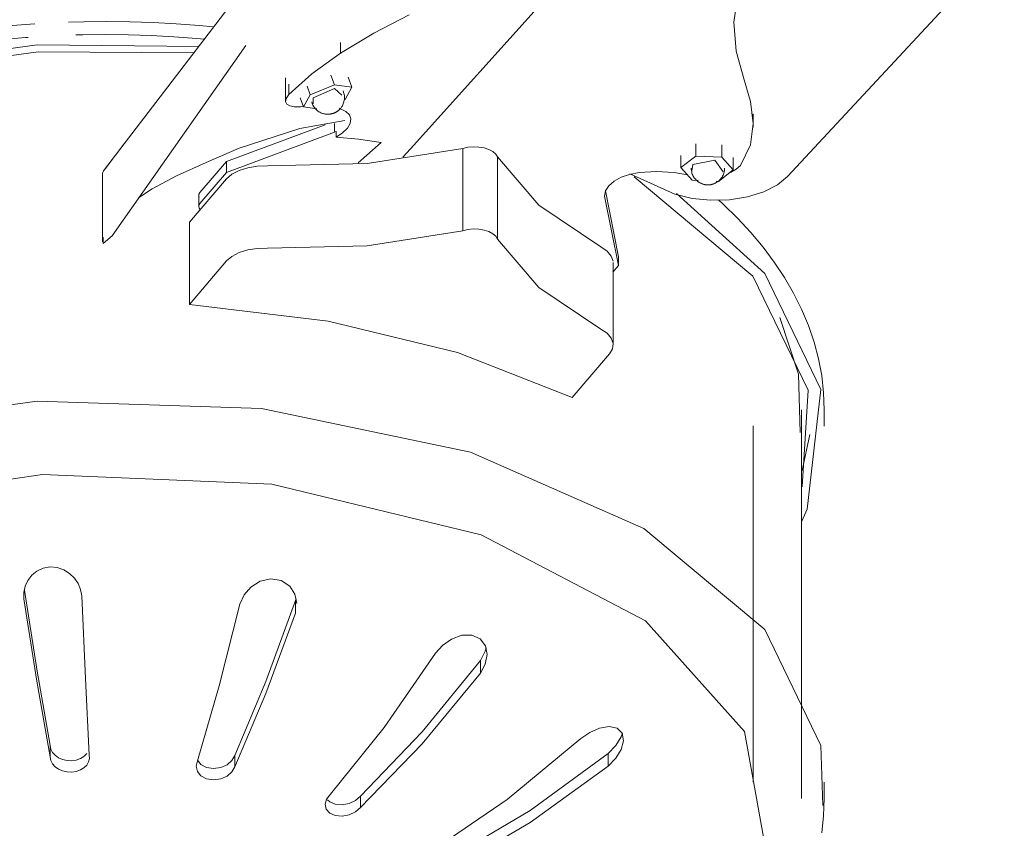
# Model space of a CAD drawing. Header units: millimetres. Extents: x 5494 to 11947, y -2708 to 7544.
# Tile 5 of 16: x 8560 to 8712, y -2367 to -2242. Entities that reach past the tile are written whole.
import ezdxf

# ---------------------------------------------------------------- set-up
doc = ezdxf.new("R2010")
doc.units = ezdxf.units.MM
doc.layers.add('E-ELEC-FIXT', color=7, linetype='Continuous', lineweight=9)

# ---------------------------------------------------------------- blocks, each defined once
blk = doc.blocks.new('AOBA - 33349 AOBA Dark ceiling fan-567936-00 Isometrico PDF')
at = {"layer": 'E-ELEC-FIXT', "color": 251, "lineweight": 15, "true_color": 0x5b5b5b}
for p, q in [((-2508.86, -2262.33), (-2484.25, -2234.97)), ((-2566.55, -2246.28), (-2541.52, -2246.52)), ((-2534.31, -2246.37), (-2554.94, -2275.74)), ((-2519.65, -2247.56), (-2519.65, -2245.92)), ((-2566.36, -2247.33), (-2542.43, -2247.51)), ((-2528.15, -2251.35), (-2528.15, -2254.97)), ((-2521.14, -2250.92), (-2520.59, -2252.45)), ((-2518.47, -2251.24), (-2517.91, -2252.81)), ((-2527.62, -2253.92), (-2527.62, -2252.35)), ((-2524.33, -2253.97), (-2524.8, -2252.65)), ((-2520.59, -2252.45), (-2524.33, -2253.97)), ((-2517.91, -2252.81), (-2520.59, -2252.45)), ((-2518.96, -2254.69), (-2517.91, -2252.81)), ((-2525.88, -2254.46), (-2525.38, -2255.85)), ((-2524.33, -2253.97), (-2525.38, -2255.85)), ((-2523.86, -2255.36), (-2523.88, -2254.45)), ((-2525.38, -2255.85), (-2523.33, -2256.12)), ((-2518.83, -2256.54), (-2519.88, -2256.04)), ((-2519.1, -2254.75), (-2518.96, -2254.69)), ((-2455.92, -2258.42), (-2455.92, -2256.92)), ((-2455.9, -2259.03), (-2455.9, -2257.54)), ((-2537.28, -2264.28), (-2522.04, -2258.6)), ((-2520.58, -2259.62), (-2520.58, -2258.39)), ((-2537.28, -2265.97), (-2520.58, -2259.75)), ((-2520.35, -2259.64), (-2520.35, -2260.53)), ((-2552.96, -2261.41), (-2556.03, -2265.39)), ((-2513.36, -2261.34), (-2516.93, -2264.48)), ((-2464.76, -2263.46), (-2464.76, -2261.57)), ((-2460.72, -2263.62), (-2460.72, -2261.72)), ((-2510.01, -2263.61), (-2508.86, -2262.33)), ((-2500.77, -2262.28), (-2500.77, -2274.97)), ((-2495.42, -2263.57), (-2495.42, -2276.27)), ((-2467.06, -2265.23), (-2467.06, -2263.34)), ((-2464.76, -2263.46), (-2467.06, -2265.23)), ((-2460.72, -2263.62), (-2464.76, -2263.46)), ((-2458.98, -2265.57), (-2460.72, -2263.62)), ((-2458.98, -2263.65), (-2458.98, -2265.57)), ((-2541.38, -2269.08), (-2537.28, -2264.28)), ((-2537.28, -2265.97), (-2537.28, -2264.28)), ((-2465.35, -2265.72), (-2465.24, -2264.74)), ((-2556.43, -2265.97), (-2556.43, -2276.67)), ((-2541.38, -2270.77), (-2537.28, -2265.97)), ((-2474.93, -2266.17), (-2467.98, -2269.34)), ((-2467.06, -2265.23), (-2465.31, -2267.18)), ((-2461.27, -2267.35), (-2458.98, -2265.57)), ((-2542.99, -2273.65), (-2537.25, -2266.94)), ((-2465.31, -2267.18), (-2464.38, -2267.22)), ((-2461.59, -2267.34), (-2461.27, -2267.35)), ((-2541.56, -2269.52), (-2541.56, -2271.21)), ((-2478.72, -2268.83), (-2476.71, -2278.99)), ((-2542.99, -2286.35), (-2542.99, -2273.65)), ((-2537.25, -2279.64), (-2542.99, -2286.35)), ((-2476.71, -2280.36), (-2477.58, -2281.38)), ((-2477.53, -2292.59), (-2477.53, -2279.9)), ((-2476.71, -2280.36), (-2476.71, -2278.99)), ((-2483.84, -2300.71), (-2478.1, -2294)), ((-2448.42, -2362.7), (-2448.42, -2302.62)), ((-2444.92, -2305.16), (-2444.92, -2302.62)), ((-2455.92, -2360.14), (-2455.92, -2305.13)), ((-2447.16, -2306.46), (-2448.33, -2312)), ((-2526.6, -2332.1), (-2526.53, -2331.81)), ((-2526.6, -2332.1), (-2526.6, -2334.07)), ((-2498.05, -2343.31), (-2498.05, -2341.34)), ((-2564.5, -2356.26), (-2564.5, -2354.5)), ((-2536, -2357.79), (-2536, -2356.03)), ((-2478.31, -2357.67), (-2478.31, -2355.7)), ((-2444.92, -2362.7), (-2444.92, -2360.16)), ((-2516.56, -2364.07), (-2516.56, -2362.31))]:
    blk.add_line(p, q, dxfattribs=at)
for points in [[(-2554.94, -2263.99, 0), (-2525.29, -2225.19, 0), (-2495.65, -2185.87, 0), (-2466.01, -2146.19, 0), (-2436.37, -2106.26, 0), (-2406.73, -2066.15, 0), (-2377.1, -2025.92, 0), (-2347.47, -1985.58, 0)], [(-2450.57, -2266.6, 0), (-2416.83, -2230.26, 0), (-2383.09, -2193.9, 0), (-2349.35, -2157.52, 0), (-2315.61, -2121.13, 0), (-2281.87, -2084.72, 0), (-2248.13, -2048.29, 0), (-2214.39, -2011.84, 0)], [(-2457.36, -2237.91, 0), (-2458.52, -2240.32, 0), (-2458.91, -2242.78, 0)], [(-2519.65, -2247.56, 0), (-2514.51, -2244.46, 0), (-2509.04, -2241.63, 0)], [(-2623.62, -2257.42, 0), (-2619.5, -2255.56, 0), (-2615.45, -2253.88, 0), (-2611.46, -2252.35, 0), (-2607.52, -2250.97, 0), (-2603.64, -2249.72, 0), (-2599.8, -2248.6, 0), (-2596.01, -2247.6, 0), (-2592.26, -2246.7, 0), (-2588.54, -2245.9, 0), (-2584.86, -2245.2, 0), (-2581.2, -2244.6, 0), (-2577.57, -2244.08, 0), (-2573.96, -2243.64, 0), (-2570.37, -2243.29, 0), (-2566.87, -2243.02, 0)], [(-2539.29, -2243.5, 0), (-2541.47, -2243.29, 0), (-2545.05, -2243.02, 0), (-2548.62, -2242.82, 0), (-2552.19, -2242.71, 0), (-2555.75, -2242.66, 0), (-2559.31, -2242.7, 0), (-2561.66, -2242.76, 0)], [(-2458.91, -2242.78, 0), (-2458.51, -2247.23, 0), (-2457.29, -2251.64, 0)], [(-2633.14, -2264.61, 0), (-2628.91, -2262.29, 0), (-2624.75, -2260.17, 0), (-2620.65, -2258.25, 0), (-2616.62, -2256.51, 0), (-2612.65, -2254.93, 0), (-2608.74, -2253.5, 0), (-2604.88, -2252.21, 0), (-2601.08, -2251.04, 0), (-2597.31, -2250, 0), (-2593.59, -2249.06, 0), (-2589.9, -2248.23, 0), (-2586.25, -2247.49, 0), (-2582.63, -2246.85, 0), (-2579.03, -2246.3, 0), (-2575.45, -2245.83, 0), (-2571.9, -2245.44, 0), (-2568.35, -2245.13, 0), (-2567.9, -2245.1, 0)], [(-2540.72, -2245.38, 0), (-2541.85, -2245.27, 0), (-2545.39, -2245, 0), (-2548.91, -2244.81, 0), (-2552.43, -2244.7, 0), (-2555.95, -2244.66, 0), (-2559.47, -2244.7, 0), (-2560.53, -2244.73, 0)], [(-2663.97, -2318.65, 0), (-2666.41, -2310.82, 0), (-2664.29, -2292.35, 0), (-2651.55, -2275.13, 0), (-2629.46, -2260.86, 0), (-2600.17, -2250.91, 0), (-2566.55, -2246.28, 0)], [(-2663.63, -2314.17, 0), (-2664.45, -2310.72, 0), (-2662.36, -2292.58, 0), (-2649.85, -2275.67, 0), (-2628.15, -2261.64, 0), (-2599.38, -2251.88, 0), (-2566.36, -2247.33, 0)], [(-2527.62, -2253.92, 0), (-2524.07, -2250.72, 0), (-2519.65, -2247.56, 0)], [(-2523.88, -2254.45, 0), (-2520.61, -2253, 0), (-2519.47, -2254.01, 0)], [(-2457.29, -2251.64, 0), (-2456.33, -2255.01, 0), (-2455.92, -2258.42, 0)], [(-2528.14, -2255.05, 0), (-2528.04, -2254.54, 0), (-2527.62, -2253.92, 0)], [(-2519.27, -2253.35, 0), (-2519.17, -2253.6, 0), (-2519.1, -2253.86, 0), (-2519.06, -2254.12, 0), (-2519.05, -2254.37, 0), (-2519.05, -2254.61, 0), (-2519.08, -2254.83, 0), (-2519.12, -2255.04, 0), (-2519.18, -2255.22, 0), (-2519.24, -2255.38, 0), (-2519.3, -2255.53, 0), (-2519.37, -2255.66, 0), (-2519.44, -2255.77, 0), (-2519.51, -2255.88, 0), (-2519.57, -2255.97, 0), (-2519.64, -2256.05, 0), (-2519.66, -2256.08, 0)], [(-2525.42, -2255.8, 0), (-2525.83, -2255.83, 0), (-2526.75, -2255.81, 0), (-2527.47, -2255.68, 0), (-2527.94, -2255.43, 0), (-2528.13, -2255.11, 0)], [(-2524.11, -2255.08, 0), (-2524.03, -2255.34, 0), (-2523.92, -2255.58, 0), (-2523.78, -2255.81, 0), (-2523.64, -2256.01, 0), (-2523.48, -2256.19, 0), (-2523.32, -2256.35, 0), (-2523.15, -2256.48, 0), (-2523, -2256.59, 0), (-2522.85, -2256.67, 0), (-2522.7, -2256.75, 0), (-2522.57, -2256.8, 0), (-2522.44, -2256.85, 0), (-2522.33, -2256.88, 0), (-2522.22, -2256.91, 0), (-2522.12, -2256.93, 0), (-2522.02, -2256.95, 0), (-2521.93, -2256.96, 0), (-2521.85, -2256.97, 0), (-2521.77, -2256.98, 0), (-2521.7, -2256.98, 0), (-2521.63, -2256.98, 0), (-2521.57, -2256.98, 0), (-2521.51, -2256.98, 0), (-2521.45, -2256.98, 0), (-2521.4, -2256.97, 0), (-2521.34, -2256.97, 0), (-2521.29, -2256.96, 0), (-2521.24, -2256.95, 0), (-2521.2, -2256.95, 0), (-2521.15, -2256.94, 0), (-2521.11, -2256.93, 0), (-2521.07, -2256.92, 0), (-2521.03, -2256.91, 0), (-2520.98, -2256.9, 0), (-2520.95, -2256.89, 0), (-2520.91, -2256.88, 0), (-2520.87, -2256.87, 0), (-2520.83, -2256.86, 0), (-2520.79, -2256.85, 0), (-2520.76, -2256.83, 0), (-2520.72, -2256.82, 0), (-2520.68, -2256.8, 0), (-2520.65, -2256.79, 0), (-2520.61, -2256.77, 0), (-2520.57, -2256.76, 0), (-2520.53, -2256.74, 0), (-2520.5, -2256.72, 0), (-2520.46, -2256.7, 0), (-2520.42, -2256.69, 0), (-2520.38, -2256.66, 0), (-2520.34, -2256.64, 0), (-2520.3, -2256.62, 0), (-2520.26, -2256.59, 0), (-2520.22, -2256.57, 0), (-2520.17, -2256.54, 0), (-2520.13, -2256.5, 0), (-2520.08, -2256.47, 0), (-2520.03, -2256.43, 0), (-2519.98, -2256.39, 0), (-2519.93, -2256.35, 0), (-2519.88, -2256.3, 0), (-2519.82, -2256.25, 0), (-2519.76, -2256.19, 0), (-2519.7, -2256.12, 0), (-2519.66, -2256.08, 0)], [(-2520.35, -2260.53, 0), (-2519.34, -2259.86, 0), (-2518.6, -2259.14, 0), (-2518.17, -2258.41, 0), (-2518.07, -2257.7, 0), (-2518.29, -2257.06, 0), (-2518.83, -2256.54, 0)], [(-2535.29, -2262.24, 0), (-2525.92, -2259.16, 0), (-2518.97, -2257.97, 0)], [(-2455.92, -2258.42, 0), (-2456.29, -2261.7, 0), (-2457.84, -2264.88, 0)], [(-2520.58, -2259.75, 0), (-2520.47, -2259.7, 0), (-2520.35, -2259.64, 0)], [(-2520.35, -2260.53, 0), (-2516.87, -2260.82, 0), (-2513.36, -2261.34, 0)], [(-2500.77, -2262.28, 0), (-2499.98, -2262.09, 0), (-2499.13, -2262.01, 0), (-2498.28, -2262.04, 0), (-2497.46, -2262.18, 0), (-2496.72, -2262.42, 0), (-2496.12, -2262.74, 0), (-2495.67, -2263.14, 0), (-2495.42, -2263.57, 0)], [(-2550.89, -2269.89, 0), (-2548.76, -2268.52, 0), (-2544.98, -2266.49, 0), (-2540.42, -2264.41, 0), (-2535.29, -2262.24, 0)], [(-2530.96, -2264.96, 0), (-2515.56, -2264.6, 0), (-2500.77, -2262.28, 0)], [(-2495.42, -2263.57, 0), (-2489.01, -2271.05, 0), (-2479.43, -2277.48, 0)], [(-2556.31, -2265.92, 0), (-2556.28, -2265.72, 0), (-2554.94, -2263.99, 0)], [(-2537.25, -2266.94, 0), (-2536.44, -2266.24, 0), (-2535.33, -2265.66, 0), (-2534, -2265.24, 0), (-2532.51, -2265, 0), (-2530.96, -2264.96, 0)], [(-2465.24, -2264.74, 0), (-2461.82, -2264.06, 0), (-2460.55, -2265.88, 0)], [(-2457.84, -2264.88, 0), (-2458.51, -2265.48, 0), (-2459.42, -2265.98, 0)], [(-2473.51, -2265.98, 0), (-2474.99, -2266.27, 0), (-2476.31, -2266.72, 0), (-2477.4, -2267.33, 0), (-2478.21, -2268.04, 0), (-2478.7, -2268.83, 0), (-2478.85, -2269.66, 0)], [(-2474.26, -2266.67, 0), (-2455.93, -2282, 0), (-2447.39, -2299.6, 0), (-2448.31, -2314.51, 0)], [(-2466.05, -2266.32, 0), (-2468.12, -2265.97, 0), (-2470.82, -2265.81, 0), (-2473.51, -2265.98, 0)], [(-2467.98, -2269.34, 0), (-2465.34, -2269.97, 0), (-2462.48, -2270.25, 0), (-2459.58, -2270.18, 0), (-2456.79, -2269.74, 0), (-2454.27, -2268.96, 0), (-2452.16, -2267.9, 0), (-2450.57, -2266.6, 0)], [(-2465.47, -2265.31, 0), (-2465.46, -2265.51, 0), (-2465.44, -2265.7, 0), (-2465.4, -2265.88, 0), (-2465.36, -2266.06, 0), (-2465.3, -2266.23, 0), (-2465.23, -2266.39, 0), (-2465.16, -2266.54, 0), (-2465.08, -2266.68, 0), (-2465, -2266.8, 0), (-2464.91, -2266.92, 0), (-2464.82, -2267.02, 0), (-2464.73, -2267.12, 0), (-2464.65, -2267.2, 0), (-2464.56, -2267.28, 0), (-2464.47, -2267.35, 0), (-2464.39, -2267.41, 0), (-2464.31, -2267.47, 0), (-2464.23, -2267.52, 0), (-2464.15, -2267.56, 0), (-2464.08, -2267.6, 0), (-2464, -2267.64, 0), (-2463.93, -2267.67, 0), (-2463.86, -2267.7, 0), (-2463.79, -2267.73, 0), (-2463.73, -2267.75, 0), (-2463.66, -2267.77, 0), (-2463.6, -2267.79, 0), (-2463.53, -2267.81, 0), (-2463.47, -2267.82, 0), (-2463.41, -2267.84, 0), (-2463.35, -2267.85, 0), (-2463.3, -2267.86, 0), (-2463.24, -2267.87, 0), (-2463.18, -2267.87, 0), (-2463.13, -2267.88, 0), (-2463.07, -2267.89, 0), (-2463.02, -2267.89, 0), (-2462.96, -2267.89, 0), (-2462.91, -2267.89, 0), (-2462.85, -2267.89, 0), (-2462.8, -2267.89, 0), (-2462.74, -2267.89, 0), (-2462.69, -2267.88, 0), (-2462.63, -2267.88, 0), (-2462.57, -2267.87, 0), (-2462.52, -2267.86, 0), (-2462.46, -2267.86, 0), (-2462.4, -2267.84, 0), (-2462.34, -2267.83, 0), (-2462.28, -2267.82, 0), (-2462.22, -2267.8, 0), (-2462.16, -2267.78, 0), (-2462.09, -2267.76, 0), (-2462.03, -2267.74, 0), (-2461.96, -2267.72, 0), (-2461.89, -2267.69, 0), (-2461.82, -2267.66, 0), (-2461.75, -2267.62, 0), (-2461.67, -2267.58, 0), (-2461.59, -2267.54, 0), (-2461.52, -2267.49, 0), (-2461.44, -2267.44, 0), (-2461.35, -2267.38, 0), (-2461.27, -2267.32, 0), (-2461.18, -2267.24, 0), (-2461.09, -2267.16, 0), (-2461.01, -2267.07, 0), (-2460.93, -2266.99, 0)], [(-2460.31, -2265.31, 0), (-2460.32, -2265.51, 0), (-2460.34, -2265.7, 0), (-2460.38, -2265.88, 0), (-2460.42, -2266.06, 0), (-2460.48, -2266.23, 0), (-2460.55, -2266.39, 0), (-2460.62, -2266.54, 0), (-2460.7, -2266.68, 0), (-2460.79, -2266.8, 0), (-2460.87, -2266.92, 0), (-2460.93, -2266.99, 0)], [(-2541.49, -2269.8, 0), (-2541.56, -2269.56, 0), (-2541.53, -2269.31, 0), (-2541.38, -2269.08, 0)], [(-2478.85, -2269.66, 0), (-2477.78, -2275.01, 0), (-2476.71, -2280.36, 0)], [(-2467.76, -2269.23, 0), (-2454.12, -2281.58, 0), (-2445.43, -2299.5, 0), (-2447.55, -2317.97, 0), (-2448.4, -2319.84, 0)], [(-2541.32, -2271.72, 0), (-2541.49, -2271.5, 0), (-2541.56, -2271.25, 0), (-2541.53, -2271.01, 0), (-2541.38, -2270.77, 0)], [(-2444.92, -2302.62, 0), (-2445.02, -2299.99, 0), (-2445.31, -2297.36, 0), (-2445.81, -2294.75, 0), (-2446.49, -2292.17, 0), (-2447.36, -2289.62, 0), (-2448.41, -2287.11, 0), (-2449.65, -2284.64, 0), (-2451.05, -2282.21, 0), (-2452.63, -2279.84, 0), (-2454.37, -2277.52, 0), (-2456.27, -2275.25, 0), (-2458.32, -2273.04, 0), (-2460.52, -2270.89, 0), (-2461.28, -2270.22, 0)], [(-2554.94, -2275.74, 0), (-2556.31, -2276.97, 0), (-2556.32, -2275.96, 0)], [(-2500.77, -2274.97, 0), (-2515.56, -2277.29, 0), (-2530.96, -2277.66, 0)], [(-2495.42, -2276.27, 0), (-2495.67, -2275.83, 0), (-2496.12, -2275.44, 0), (-2496.72, -2275.11, 0), (-2497.46, -2274.87, 0), (-2498.28, -2274.73, 0), (-2499.13, -2274.7, 0), (-2499.98, -2274.78, 0), (-2500.77, -2274.97, 0)], [(-2479.43, -2290.18, 0), (-2489.01, -2283.74, 0), (-2495.42, -2276.27, 0)], [(-2530.96, -2277.66, 0), (-2532.51, -2277.7, 0), (-2534, -2277.93, 0), (-2535.33, -2278.35, 0), (-2536.44, -2278.93, 0), (-2537.25, -2279.64, 0)], [(-2479.43, -2277.48, 0), (-2478.46, -2278.13, 0), (-2477.82, -2278.88, 0), (-2477.54, -2279.7, 0)], [(-2483.84, -2300.71, 0), (-2501.57, -2293.79, 0), (-2521.56, -2288.93, 0), (-2542.99, -2286.35, 0)], [(-2451.8, -2288.38, 0), (-2448.91, -2297.14, 0), (-2448.62, -2306.12, 0)], [(-2478.1, -2294, 0), (-2477.64, -2293.21, 0), (-2477.54, -2292.39, 0), (-2477.82, -2291.58, 0), (-2478.46, -2290.82, 0), (-2479.43, -2290.18, 0)], [(-2664.27, -2347.31, 0), (-2651.55, -2330.14, 0), (-2629.46, -2315.86, 0), (-2600.17, -2305.92, 0), (-2566.55, -2301.29, 0)], [(-2566.55, -2301.29, 0), (-2531.88, -2302.42, 0), (-2499.57, -2309.2, 0), (-2472.78, -2320.97, 0), (-2454.12, -2336.58, 0), (-2445.43, -2354.5, 0), (-2445.13, -2363.78, 0)], [(-2613.93, -2411.9, 0), (-2639.29, -2398.61, 0), (-2654.6, -2381.51, 0), (-2658.01, -2362.64, 0), (-2649.1, -2344.3, 0), (-2628.95, -2328.68, 0), (-2600, -2317.68, 0), (-2565.72, -2312.61, 0)], [(-2565.72, -2312.61, 0), (-2530.27, -2314.1, 0), (-2497.91, -2321.96, 0), (-2472.54, -2335.25, 0), (-2457.24, -2352.35, 0), (-2453.83, -2371.22, 0), (-2462.74, -2389.57, 0), (-2482.89, -2405.18, 0), (-2496.46, -2411.36, 0)], [(-2568.58, -2331.81, 0), (-2568.58, -2330.84, 0), (-2568.37, -2329.89, 0), (-2567.96, -2329, 0), (-2567.35, -2328.2, 0), (-2566.56, -2327.55, 0), (-2565.6, -2327.11, 0), (-2564.54, -2326.91, 0)], [(-2564.54, -2326.91, 0), (-2563.45, -2326.99, 0), (-2562.41, -2327.34, 0), (-2561.51, -2327.9, 0), (-2560.76, -2328.63, 0), (-2560.19, -2329.47, 0), (-2559.81, -2330.39, 0), (-2559.62, -2331.35, 0)], [(-2535.22, -2332.66, 0), (-2534.56, -2331.24, 0), (-2533.5, -2330.01, 0), (-2532.07, -2329.12, 0), (-2530.43, -2328.74, 0), (-2528.81, -2329, 0), (-2527.51, -2329.86, 0), (-2526.7, -2331.12, 0), (-2526.41, -2332.57, 0)], [(-2568.49, -2330.47, 0), (-2566.59, -2342.69, 0), (-2564.5, -2354.5, 0)], [(-2564.5, -2356.26, 0), (-2566.59, -2344.55, 0), (-2568.58, -2331.81, 0)], [(-2559.62, -2331.35, 0), (-2559.07, -2344.15, 0), (-2558.5, -2355.96, 0)], [(-2536, -2356.03, 0), (-2531.18, -2344.59, 0), (-2526.6, -2332.1, 0)], [(-2541.77, -2356.85, 0), (-2538.41, -2345.28, 0), (-2535.22, -2332.66, 0)], [(-2526.6, -2334.07, 0), (-2531.18, -2346.45, 0), (-2536, -2357.79, 0)], [(-2505, -2340.25, 0), (-2503.89, -2339.02, 0), (-2502.5, -2338.05, 0), (-2500.93, -2337.47, 0), (-2499.36, -2337.43, 0), (-2498.06, -2338.01, 0), (-2497.25, -2339.09, 0), (-2497.02, -2340.45, 0), (-2497.31, -2341.91, 0), (-2498.05, -2343.31, 0)], [(-2498.05, -2341.34, 0), (-2497.31, -2339.93, 0), (-2497.15, -2339.38, 0)], [(-2521.21, -2362.03, 0), (-2512.9, -2351.69, 0), (-2505, -2340.25, 0)], [(-2516.56, -2362.31, 0), (-2507.05, -2352.38, 0), (-2498.05, -2341.34, 0)], [(-2498.05, -2343.31, 0), (-2507.06, -2354.24, 0), (-2516.56, -2364.07, 0)], [(-2482.53, -2353.43, 0), (-2481.14, -2352.46, 0), (-2479.64, -2351.79, 0), (-2478.17, -2351.54, 0), (-2476.91, -2351.8, 0), (-2476.12, -2352.6, 0), (-2475.93, -2353.78, 0), (-2476.31, -2355.13, 0), (-2477.14, -2356.47, 0), (-2478.31, -2357.67, 0)], [(-2505.93, -2371.01, 0), (-2493.93, -2362.82, 0), (-2482.53, -2353.43, 0)], [(-2478.31, -2355.7, 0), (-2477.14, -2354.49, 0), (-2476.31, -2353.14, 0), (-2476.1, -2352.59, 0)], [(-2564.5, -2354.5, 0), (-2564.4, -2355.03, 0), (-2564.14, -2355.55, 0), (-2563.74, -2356, 0), (-2563.22, -2356.38, 0), (-2562.6, -2356.66, 0), (-2561.9, -2356.82, 0), (-2561.18, -2356.85, 0)], [(-2561.18, -2358.6, 0), (-2561.9, -2358.58, 0), (-2562.6, -2358.42, 0), (-2563.22, -2358.14, 0), (-2563.74, -2357.76, 0), (-2564.14, -2357.31, 0), (-2564.4, -2356.8, 0), (-2564.5, -2356.26, 0)], [(-2561.18, -2356.85, 0), (-2560.48, -2356.75, 0), (-2559.84, -2356.52, 0), (-2559.29, -2356.18, 0), (-2558.87, -2355.75, 0)], [(-2558.5, -2355.96, 0), (-2558.46, -2356.49, 0), (-2558.59, -2357.02, 0), (-2558.87, -2357.51, 0), (-2559.29, -2357.94, 0), (-2559.84, -2358.27, 0), (-2560.48, -2358.5, 0), (-2561.18, -2358.6, 0)], [(-2541.75, -2356.77, 0), (-2541.22, -2357.41, 0), (-2540.34, -2357.87, 0), (-2539.28, -2358.05, 0), (-2538.17, -2357.9, 0), (-2537.18, -2357.47, 0), (-2536.43, -2356.82, 0), (-2536, -2356.03, 0)], [(-2503.1, -2372.07, 0), (-2490.36, -2364.51, 0), (-2478.31, -2355.7, 0)], [(-2536, -2357.79, 0), (-2536.43, -2358.58, 0), (-2537.18, -2359.23, 0), (-2538.17, -2359.66, 0), (-2539.28, -2359.8, 0), (-2540.34, -2359.63, 0), (-2541.22, -2359.16, 0), (-2541.77, -2358.48, 0), (-2541.96, -2357.68, 0), (-2541.77, -2356.85, 0)], [(-2478.31, -2357.67, 0), (-2490.37, -2366.37, 0), (-2503.1, -2373.84, 0)], [(-2516.56, -2364.07, 0), (-2517.33, -2364.73, 0), (-2518.32, -2365.2, 0), (-2519.42, -2365.41, 0), (-2520.47, -2365.32, 0), (-2521.33, -2364.94, 0), (-2521.87, -2364.33, 0), (-2522.03, -2363.57, 0), (-2521.8, -2362.77, 0), (-2521.21, -2362.03, 0)], [(-2521.67, -2362.87, 0), (-2521.33, -2363.19, 0), (-2520.47, -2363.56, 0), (-2519.42, -2363.65, 0), (-2518.32, -2363.44, 0), (-2517.33, -2362.97, 0), (-2516.56, -2362.31, 0)], [(-2444.92, -2362.7, 0), (-2445.02, -2365.33, 0), (-2445.31, -2367.96, 0)]]:
    blk.add_polyline3d(points, dxfattribs=at)

msp = doc.modelspace()

# ---------------------------------------------------------------- block references
at = {"layer": 'E-ELEC-FIXT', "color": 251, "lineweight": 15, "true_color": 0x5b5b5b}
msp.add_blockref('AOBA - 33349 AOBA Dark ceiling fan-567936-00 Isometrico PDF', (11129.39, 0), dxfattribs=at)

doc.saveas('drawing.dxf')
